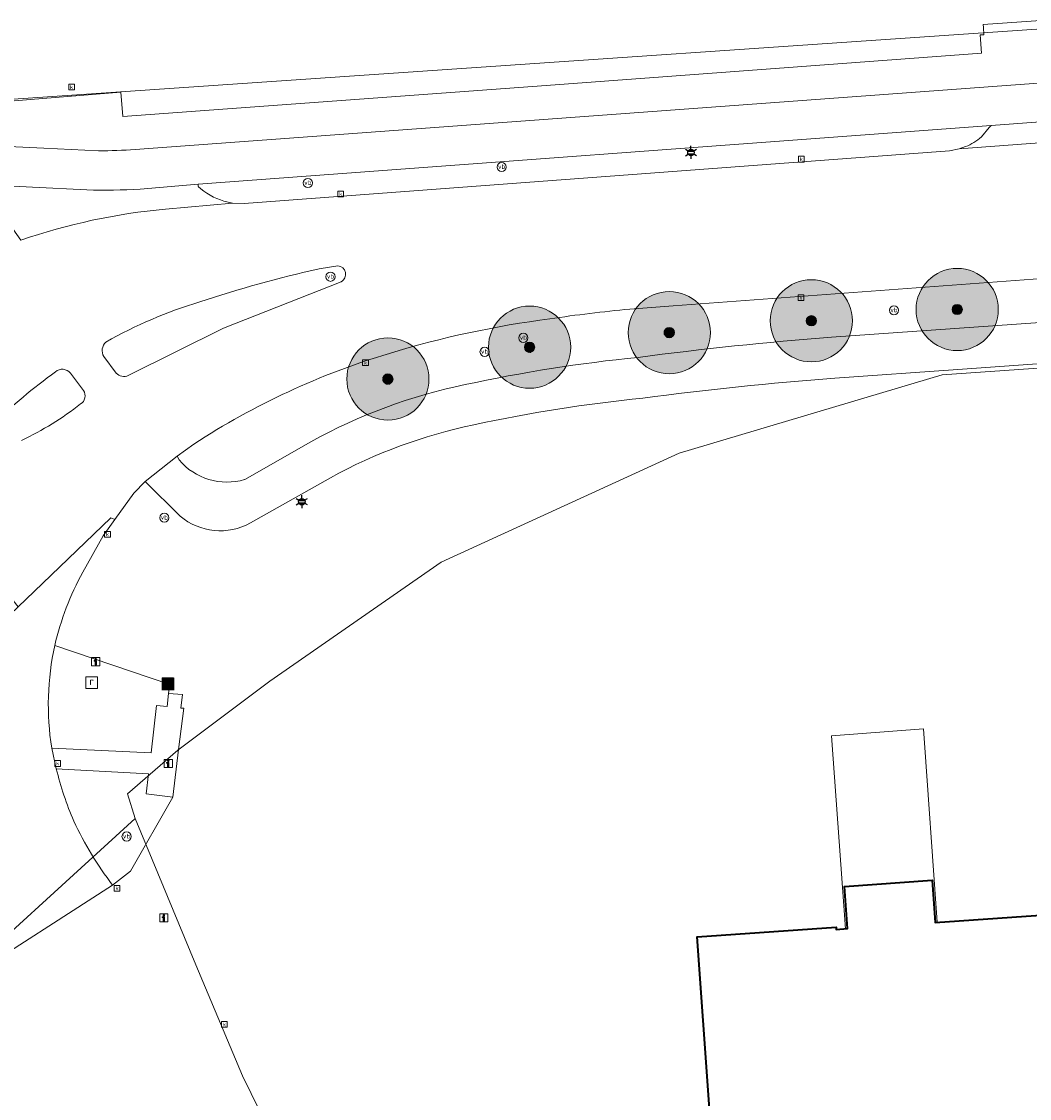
# Model space of a CAD drawing. Header units: millimetres. Extents: x 162876 to 168130, y 402614 to 405602.
# Tile 8 of 256: x 164157 to 164206, y 403001 to 403053. Entities that reach past the tile are written whole.
import ezdxf
from ezdxf.enums import TextEntityAlignment as Align

# ---------------------------------------------------------------- set-up
doc = ezdxf.new("R2010")
doc.units = ezdxf.units.MM
for name, color, linetype, lineweight in [('X-CA190022.004-UO-BGT_Ondergrond$0$GE_314_WGDRijbaanLokaleweg_Vlak_GEM', 253, 'Continuous', 9), ('X-CA190022.004-UO-BGT_Ondergrond$0$GE_316_WGDFietspad_Vlak_GEM', 253, 'Continuous', 9), ('X-CA190022.004-UO-BGT_Ondergrond$0$GE_317_WGDVoetpad_Vlak_GEM', 253, 'Continuous', 9), ('X-CA190022.004-UO-BGT_Ondergrond$0$GE_322_WGDInrit_Vlak_GEM', 253, 'Continuous', 9), ('X-CA190022.004-UO-BGT_Ondergrond$0$GE_353_OWGVerkeerseiland_openverharding_GEM', 253, 'Continuous', 9), ('X-CA190022.004-UO-BGT_Ondergrond$0$GE_367_OWGBerm_groenvoorziening_grasenk_GEM', 253, 'Continuous', 9), ('X-CA190022.004-UO-BGT_Ondergrond$0$GE_401_OTDErf_Vlak_GEM', 253, 'Continuous', 9), ('X-CA190022.004-UO-BGT_Ondergrond$0$GE_477_BTDGroenvoorziening_Vlak_GEM', 253, 'Continuous', 9), ('X-CA190022.004-UO-BGT_Ondergrond$0$GE_491_VGOHaag_Inrichtend_Vlak_GEM', 253, 'Continuous', 9), ('X-CA190022.004-UO-BGT_Ondergrond$0$GE_601_PNDgrondvlakpand_Vlak_MV_GEM', 34, 'Continuous', 35), ('X-CA190022.004-UO-BGT_Ondergrond$0$GE_632_GBILuifel_Inrichtend_Vlak_GEM', 253, 'Continuous', 9), ('X-CA190022.004-UO-BGT_Ondergrond$0$GE_811_BRDInformatiebord_Punt_GEM', 253, 'Continuous', 9), ('X-CA190022.004-UO-BGT_Ondergrond$0$GE_814_BRDVerkeersbord_Punt_GEM', 7, 'Continuous', 25), ('X-CA190022.004-UO-BGT_Ondergrond$0$GE_861_PALLichtmast_Punt_GEM', 202, 'Continuous', 25), ('X-CA190022.004-UO-BGT_Ondergrond$0$GE_885_PutInspectieofRioolput_Punt_GEM', 253, 'Continuous', 9), ('X-CA190022.004-UO-BGT_Ondergrond$0$GE_886_PutKolk_Punt_GEM', 253, 'Continuous', 9), ('X-CA190022.004-UO-BGT_Ondergrond$0$GE_891_SNSCamera_Punt_GEM', 253, 'Continuous', 9), ('X-CA190022.004-UO-BGT_Ondergrond$0$N-WE-IE-MEUBILAIR_WEGMEUBILAIR_VERKEERSBORD-S', 253, 'Continuous', 9), ('X-CA190022.004-UO-BGT_Ondergrond$0$N-WE-RI-PUT_INSPECTIE-S', 253, 'Continuous', 9), ('X-CA190022.004-UO-KAD_Percelen$0$B-WE-KG-GRENS_PERCEEL-GV', 150, 'Continuous', 9)]:
    doc.layers.add(name, color=color, linetype=linetype, lineweight=lineweight)
doc.layers.add('X-CA190022.004-UO-DWM_Beplanting_v0.1$0$B-WE-GR-BOOM-S AFKOMSTIG UIT BOMENBESTAND GEMEENTE', color=252, linetype='Continuous')
doc.styles.add('X-CA190022.004-UO-BGT_Ondergrond$0$NLCS-ISO', font='NLCS-ISO.ttf')

# ---------------------------------------------------------------- blocks, each defined once
blk = doc.blocks.new('X-CA190022.004-UO-BGT_Ondergrond$0$SRI-KOLK-SO')
at = {"color": 0, "linetype": 'ByBlock', "lineweight": 18}
blk.add_lwpolyline([(-1.125, -1.125), (1.125, -1.125), (1.125, 1.125), (-1.125, 1.125)], close=True, dxfattribs=at)
at = {"color": 0, "linetype": 'ByBlock', "lineweight": 18, "style": 'X-CA190022.004-UO-BGT_Ondergrond$0$NLCS-ISO'}
blk.add_text('k', height=1.5, dxfattribs=at).set_placement((0, 0), align=Align.MIDDLE_CENTER)
blk = doc.blocks.new('X-CA190022.004-UO-BGT_Ondergrond$0$IMGEOKolk')
at = {"xscale": 5, "yscale": 5, "zscale": 5}
blk.add_blockref('X-CA190022.004-UO-BGT_Ondergrond$0$SRI-KOLK-SO', (0, 0), dxfattribs=at)
blk = doc.blocks.new('X-CA190022.004-UO-BGT_Ondergrond$0$SIE-WEG_PAAL_VERKEERSBORD-SO')
at = {"linetype": 'ByBlock', "lineweight": 18}
blk.add_circle((0, 0), 1.5, dxfattribs=at)
at = {"linetype": 'ByBlock', "lineweight": 18, "style": 'X-CA190022.004-UO-BGT_Ondergrond$0$NLCS-ISO'}
blk.add_text('vb', height=1.5, dxfattribs=at).set_placement((0, 0.13), align=Align.MIDDLE_CENTER)
blk = doc.blocks.new('X-CA190022.004-UO-BGT_Ondergrond$0$IMGEOVerkeersbord')
at = {"xscale": 5, "yscale": 5, "zscale": 5}
blk.add_blockref('X-CA190022.004-UO-BGT_Ondergrond$0$SIE-WEG_PAAL_VERKEERSBORD-SO', (0, 0), dxfattribs=at)
blk = doc.blocks.new('X-CA190022.004-UO-BGT_Ondergrond$0$SRI-PUT_INSPECTIEPUT_RIOOLPUT-SO')
at = {"color": 0, "linetype": 'ByBlock', "lineweight": 18}
blk.add_lwpolyline([(-1.12, -1.12), (1.12, -1.12), (1.12, 1.12), (-1.12, 1.12)], close=True, dxfattribs=at)
at = {"color": 0, "linetype": 'ByBlock', "lineweight": 18, "style": 'X-CA190022.004-UO-BGT_Ondergrond$0$NLCS-ISO'}
blk.add_text('r', height=1.5, dxfattribs=at).set_placement((0, 0.28), align=Align.MIDDLE_CENTER)
blk = doc.blocks.new('X-CA190022.004-UO-BGT_Ondergrond$0$IMGEOInspectierioolput')
at = {"layer": 'X-CA190022.004-UO-BGT_Ondergrond$0$N-WE-RI-PUT_INSPECTIE-S', "xscale": 10, "yscale": 10, "zscale": 10}
blk.add_blockref('X-CA190022.004-UO-BGT_Ondergrond$0$SRI-PUT_INSPECTIEPUT_RIOOLPUT-SO', (0, 0), dxfattribs=at)
blk = doc.blocks.new('X-CA190022.004-UO-BGT_Ondergrond$0$N-SIE-WEG_LICHTMAST-SO')
h = blk.add_hatch(color=256)
h.paths.add_polyline_path([(1.16, 0.5, 0.658505), (-1.16, 0.5)])
h.paths.add_polyline_path([(-1.16, -0.5, 0.658505), (1.16, -0.5)])
at = {"flags": 128}
for points in [[(-2.19, 1.27), (-1.1, 0.63)], [(-1.16, 0.5), (1.16, 0.5)], [(0, 1.27), (0, 2.53)], [(1.1, 0.63), (2.19, 1.27)], [(-2.19, -1.27), (-1.1, -0.63)], [(-1.16, -0.5), (1.16, -0.5)], [(0, -1.27), (0, -2.53)], [(2.19, -1.27), (1.1, -0.63)]]:
    blk.add_lwpolyline(points, dxfattribs=at)
at = {"ltscale": 0.5}
blk.add_circle((0, 0), 1.27, dxfattribs=at)
at = {"style": 'X-CA190022.004-UO-BGT_Ondergrond$0$NLCS-ISO'}
blk.add_attdef('TYPE', text='', height=1.8, dxfattribs=at).set_placement((0, 2.53), align=Align.BOTTOM_CENTER)
blk = doc.blocks.new('X-CA190022.004-UO-BGT_Ondergrond$0$IMGEOLichtmastpaal')
at = {"xscale": 5, "yscale": 5, "zscale": 5}
blk.add_blockref('X-CA190022.004-UO-BGT_Ondergrond$0$N-SIE-WEG_LICHTMAST-SO', (0, 6.4), dxfattribs=at)
blk = doc.blocks.new('*U21')
at = {"layer": 'X-CA190022.004-UO-BGT_Ondergrond$0$GE_891_SNSCamera_Punt_GEM'}
h = blk.add_hatch(color=194, dxfattribs=at)
edge = h.paths.add_edge_path()
edge.add_spline(control_points=[(-15.8, -13.5), (-15.8, -15.3), (-13.5, -15.8)], knot_values=[0, 0, 0, 1, 1, 1], degree=2, periodic=0)
edge.add_line((-13.5, -15.8), (13.5, -15.8))
edge.add_spline(control_points=[(13.5, -15.8), (15.3, -15.8), (15.8, -13.5)], knot_values=[0, 0, 0, 1, 1, 1], degree=2, periodic=0)
edge.add_line((15.8, -13.5), (15.8, 13.5))
edge.add_spline(control_points=[(15.8, 13.5), (15.8, 15.3), (13.5, 15.8)], knot_values=[0, 0, 0, 1, 1, 1], degree=2, periodic=0)
edge.add_line((13.5, 15.8), (-13.5, 15.8))
edge.add_spline(control_points=[(-13.5, 15.8), (-15.3, 15.8), (-15.8, 13.5)], knot_values=[0, 0, 0, 1, 1, 1], degree=2, periodic=0)
edge.add_line((-15.8, 13.5), (-15.8, -13.5))
blk = doc.blocks.new('X-CA190022.004-UO-BGT_Ondergrond$0$IMGEOSensorcamera')
at = {"layer": 'X-CA190022.004-UO-BGT_Ondergrond$0$GE_891_SNSCamera_Punt_GEM'}
h = blk.add_hatch(color=0, dxfattribs=at)
edge = h.paths.add_edge_path()
edge.add_spline(control_points=[(8.7, -6.6), (11.9, 0.1), (11.9, 0.3)], knot_values=[0, 0, 0, 1, 1, 1], degree=2, periodic=0)
edge.add_line((11.9, 0.3), (-8.7, 9.9))
edge.add_spline(control_points=[(-8.7, 9.9), (-11.7, 3.6), (-11.9, 2.9)], knot_values=[0, 0, 0, 1, 1, 1], degree=2, periodic=0)
edge.add_spline(control_points=[(-11.9, 2.9), (-8, 1.4), (-7.7, 0.9)], knot_values=[0, 0, 0, 1, 1, 1], degree=2, periodic=0)
edge.add_line((-7.7, 0.9), (-7.7, -9.9))
edge.add_line((-7.7, -9.9), (-5, -9.9))
edge.add_line((-5, -9.9), (-5, -0.5))
edge.add_spline(control_points=[(-5, -0.5), (-5, -0.3), (-4.8, -0.3)], knot_values=[0, 0, 0, 1, 1, 1], degree=2, periodic=0)
edge.add_line((-4.8, -0.3), (8.7, -6.6))
at = {"layer": 'X-CA190022.004-UO-BGT_Ondergrond$0$GE_891_SNSCamera_Punt_GEM', "color": 0}
blk.add_blockref('*U21', (0, 0), dxfattribs=at)
blk = doc.blocks.new('X-CA190022.004-UO-BGT_Ondergrond$0$SIE-WEG_VERKEERSBORD_INFORMATIE-SO')
at = {"linetype": 'ByBlock', "lineweight": 18}
h = blk.add_hatch(color=0, dxfattribs=at)
h.dxf.hatch_style = 1
h.paths.add_polyline_path([(0.32, 0.49), (-0.82, 0.49), (-0.82, 0.19), (-0.32, 0.19), (-0.32, -1.62), (0.32, -1.62)])
h = blk.add_hatch(color=0, dxfattribs=at)
h.dxf.hatch_style = 1
edge = h.paths.add_edge_path()
edge.add_arc((0, 1.25), 0.373, 0, 360)
at = {"color": 0, "linetype": 'ByBlock', "lineweight": 18}
for points in [[(-2, -2), (2, -2), (2, 2), (-2, 2)], [(0.32, 0.49), (-0.82, 0.49), (-0.82, 0.19), (-0.32, 0.19), (-0.32, -1.62), (0.32, -1.62)]]:
    blk.add_lwpolyline(points, close=True, dxfattribs=at)
blk.add_circle((0, 1.25), 0.373, dxfattribs=at)
blk = doc.blocks.new('X-CA190022.004-UO-BGT_Ondergrond$0$IMGEOInformatiebord')
at = {"layer": 'X-CA190022.004-UO-BGT_Ondergrond$0$N-WE-IE-MEUBILAIR_WEGMEUBILAIR_VERKEERSBORD-S', "xscale": 5, "yscale": 5, "zscale": 5}
blk.add_blockref('X-CA190022.004-UO-BGT_Ondergrond$0$SIE-WEG_VERKEERSBORD_INFORMATIE-SO', (0, 0), dxfattribs=at)
blk = doc.blocks.new('X-CA190022.004-UO-DWM_Beplanting_v0.1$0$SGR-BOOM_01-SO')
at = {"linetype": 'ByBlock', "lineweight": 18}
h = blk.add_hatch(color=0, dxfattribs=at)
h.dxf.hatch_style = 1
edge = h.paths.add_edge_path()
edge.add_arc((0, 0), 0.25, 0, 360)
at = {"color": 0, "linetype": 'ByBlock', "lineweight": 18}
for radius in [2, 0.25]:
    blk.add_circle((0, 0), radius, dxfattribs=at)
blk = doc.blocks.new('X-CA190022.004-UO-DWM_Beplanting_v0.1$0$IMGEOBoom')
at = {"transparency": 33554457}
h = blk.add_hatch(color=256, dxfattribs=at)
h.dxf.hatch_style = 1
edge = h.paths.add_edge_path()
edge.add_arc((0, 0), 100, 0, 360)
edge = h.paths.add_edge_path(flags=17)
edge.add_arc((0, 0), 12.5, 0, 360)
h = blk.add_hatch()
h.set_pattern_fill('ANGLE', color=256)
h.set_pattern_definition([(0, (0, 0), (0, 6.985), [5.08, -1.905]), (90, (0, 0), (-6.985, 4e-16), [5.08, -1.905])])
edge = h.paths.add_edge_path(flags=17)
edge.add_arc((0, 0), 12.5, 0, 360)
at = {"xscale": 50, "yscale": 50, "zscale": 50}
blk.add_blockref('X-CA190022.004-UO-DWM_Beplanting_v0.1$0$SGR-BOOM_01-SO', (0, 0), dxfattribs=at)

msp = doc.modelspace()

# ---------------------------------------------------------------- linework, layer by layer
at = {"layer": 'X-CA190022.004-UO-BGT_Ondergrond$0$GE_314_WGDRijbaanLokaleweg_Vlak_GEM', "flags": 128}
for points in [[(164409.906, 403055.301), (164409.338, 403055.315), (164375.508, 403052.852), (164374.94, 403052.738), (164360.031, 403051.687), (164359.526, 403051.706), (164304.29, 403047.638), (164302.01, 403047.47), (164277.487, 403045.664), (164275.307, 403045.526), (164275.228, 403045.441), (164257.366, 403044.136), (164257.306, 403044.201), (164242.823, 403043.105), (164242.804, 403043.104), (164214.544, 403041.049), (164188.71, 403039.124), (164186.607, 403038.967)], [(164164.009, 403043.836), (164167.266, 403044.133), (164167.845, 403044.119), (164202.151, 403046.676), (164202.63, 403046.767), (164222.616, 403048.257), (164223.074, 403048.236), (164229.5, 403048.703), (164229.993, 403048.79), (164246.109, 403049.976), (164246.618, 403049.948), (164267.497, 403051.491), (164268.035, 403051.595), (164289.561, 403053.191)], [(164171.491, 403040.931), (164172.399, 403041.084)], [(164172.56, 403040.306), (164166.833, 403038.05), (164162.2, 403035.731)], [(164165.393, 403032.404), (164164.573, 403031.81), (164163.015, 403030.582), (164162.469, 403030.017), (164161.539, 403028.724), (164161.344, 403028.816), (164157.624, 403025.233), (164156.849, 403024.486), (164146.871, 403037.084), (164148.288, 403038.179)], [(164161.616, 403035.857), (164161.007, 403036.664)], [(164159.381, 403035.854), (164160.021, 403035.008)]]:
    msp.add_lwpolyline(points, dxfattribs=at)
at = {"layer": 'X-CA190022.004-UO-BGT_Ondergrond$0$GE_314_WGDRijbaanLokaleweg_Vlak_GEM', "extrusion": (0, 0, -1)}
for centre, radius, start, end in [((-164166.766, 403013.771), 30.191, 71.0567, 84.7605), ((-164184.999, 402980.616), 61.809, 71.7852, 77.37617), ((-164172.356, 403040.67), 0.417, 95.8738, 240.7426), ((-164172.439, 403017.278), 23.063, 60.5754, 72.9548), ((-164161.488, 403036.952), 0.561, 329.0581, 47.4763), ((-164177.38, 403010.48), 31.59, 46.3593, 53.6536), ((-164158.985, 403035.533), 0.51, 50.0925, 140.9677), ((-164161.995, 403036.198), 0.51, 246.2896, 318.0606), ((-164159.628, 403034.749), 0.471, 146.5918, 237.3351), ((-164150.28, 403046.692), 15.635, 232.1136, 244.5226)]:
    msp.add_arc(centre, radius, start, end, dxfattribs=at)
at = {"layer": 'X-CA190022.004-UO-BGT_Ondergrond$0$GE_314_WGDRijbaanLokaleweg_Vlak_GEM'}
for centre, radius, start, end in [((164188.902, 402990.756), 48.14, 97.3851, 106.9056), ((164192.427, 402974.535), 64.694, 95.16175, 98.63521), ((164185.405, 403001.715), 36.638, 106.6579, 123.1085)]:
    msp.add_arc(centre, radius, start, end, dxfattribs=at)
at = {"layer": 'X-CA190022.004-UO-BGT_Ondergrond$0$GE_316_WGDFietspad_Vlak_GEM', "flags": 128}
for points in [[(164162.533, 403046.74), (164266.976, 403054.434), (164293.201, 403056.264), (164414.124, 403065.158), (164428.793, 403066.838), (164432.653, 403067.19), (164499.277, 403071.806), (164502.501, 403071.87), (164504.637, 403071.912)], [(164196.42, 403037.605), (164217.429, 403039.082), (164217.458, 403038.998), (164219.407, 403039.14), (164239.082, 403040.576), (164240.69, 403040.693), (164240.721, 403040.802), (164259.59, 403042.138), (164259.597, 403042.228), (164273.286, 403043.205), (164273.293, 403043.019), (164277.651, 403043.33), (164277.661, 403043.425), (164302.171, 403045.207), (164304.438, 403045.372), (164362.449, 403049.446), (164372.934, 403050.214), (164412.461, 403053.099), (164417.909, 403053.5), (164500.495, 403059.542)], [(164220.894, 403049.16), (164204.183, 403047.909), (164165.597, 403045.047), (164162.778, 403044.801)], [(164151.152, 403047.135), (164151.92, 403047.098), (164158.084, 403046.801), (164160.753, 403046.672)], [(164160.188, 403044.769), (164157.54, 403044.907), (164155.665, 403045.005), (164155.515, 403044.374), (164156.965, 403042.327)], [(164304.536, 403043.455), (164293.046, 403042.645), (164293.022, 403042.643), (164242.679, 403039.011), (164242.316, 403038.985), (164241.764, 403038.945), (164241.754, 403038.845), (164237.126, 403038.518), (164226.317, 403037.755), (164226.311, 403037.829), (164221.426, 403037.484), (164219.645, 403037.358), (164214.837, 403037.018), (164214.842, 403036.908), (164202.558, 403036.036), (164196.576, 403035.611)], [(164167.863, 403030.676), (164171.077, 403032.518)], [(164164.727, 403028.895), (164163.015, 403030.582), (164164.573, 403031.81), (164164.669, 403031.633)], [(164172.034, 403030.762), (164168.141, 403028.562)]]:
    msp.add_lwpolyline(points, dxfattribs=at)
at = {"layer": 'X-CA190022.004-UO-BGT_Ondergrond$0$GE_316_WGDFietspad_Vlak_GEM'}
for centre, radius, start, end in [((164160.636, 403073.073), 26.401, 270.2545, 274.121), ((164210.024, 402861.796), 174.335, 94.42428, 97.51266), ((164194.409, 402962.344), 72.645, 95.67046, 102.24045), ((164184.127, 403008.753), 25.112, 101.764, 118.787), ((164166.994, 403033.585), 3.036, 220.0178, 286.6232)]:
    msp.add_arc(centre, radius, start, end, dxfattribs=at)
at = {"layer": 'X-CA190022.004-UO-BGT_Ondergrond$0$GE_316_WGDFietspad_Vlak_GEM', "extrusion": (0, 0, -1)}
for centre, radius, start, end in [((-164160.99, 403084.71), 39.949, 267.4343, 271.1499), ((-164210.07, 402861.4), 176.733, 82.50021, 85.57046), ((-164194.351, 402962.721), 74.264, 77.74785, 84.32089), ((-164184.134, 403008.734), 27.132, 61.2346, 78.2125), ((-164166.675, 403031.198), 3.017, 240.9215, 310.2205)]:
    msp.add_arc(centre, radius, start, end, dxfattribs=at)
at = {"layer": 'X-CA190022.004-UO-BGT_Ondergrond$0$GE_317_WGDVoetpad_Vlak_GEM', "flags": 128}
for points in [[(164145.784, 403048.42), (164147.26, 403048.53), (164154.154, 403049.043), (164156.048, 403049.056), (164161.836, 403049.535), (164161.936, 403048.352), (164182.534, 403049.853), (164203.719, 403051.436), (164203.65, 403052.317), (164203.834, 403052.319), (164203.808, 403052.675), (164203.797, 403052.823), (164221.301, 403054.053), (164221.37, 403052.77), (164231.098, 403053.447), (164231.06, 403054.611), (164246.169, 403055.678), (164246.248, 403054.581), (164268.418, 403056.184)], [(164293.201, 403056.264), (164266.976, 403054.434), (164162.533, 403046.74)], [(164160.753, 403046.672), (164158.084, 403046.801), (164151.92, 403047.098), (164151.152, 403047.135)], [(164164.153, 403020.261), (164164.832, 403020.209), (164164.755, 403019.549), (164164.9, 403019.546), (164164.651, 403017.53), (164164.366, 403015.22), (164163.069, 403015.377), (164163.182, 403016.346), (164158.698, 403016.598), (164158.473, 403017.603), (164163.313, 403017.37), (164163.574, 403019.68), (164164.095, 403019.625), (164164.153, 403020.261)]]:
    msp.add_lwpolyline(points, dxfattribs=at)
at = {"layer": 'X-CA190022.004-UO-BGT_Ondergrond$0$GE_317_WGDVoetpad_Vlak_GEM', "extrusion": (0, 0, -1)}
msp.add_arc((-164160.636, 403073.073), 26.401, 265.879, 269.7455, dxfattribs=at)
at = {"layer": 'X-CA190022.004-UO-BGT_Ondergrond$0$GE_322_WGDInrit_Vlak_GEM', "flags": 128}
for points in [[(164203.712, 403047.358), (164204.095, 403047.806), (164204.183, 403047.909), (164220.894, 403049.16), (164220.963, 403049.059)], [(164222.616, 403048.257), (164202.63, 403046.767), (164202.937, 403046.881)], [(164156.965, 403042.327), (164155.515, 403044.374), (164155.665, 403045.005), (164157.54, 403044.907), (164160.188, 403044.769)], [(164162.778, 403044.801), (164165.597, 403045.047), (164165.597, 403044.947)], [(164166.855, 403044.229), (164167.266, 403044.133), (164164.009, 403043.836)], [(164156.437, 403024.09), (164156.849, 403024.486), (164157.624, 403025.233), (164161.344, 403028.816), (164161.539, 403028.724), (164160.97, 403027.934), (164159.982, 403026.17)], [(164158.473, 403017.603), (164158.698, 403016.598)], [(164161.435, 403010.93), (164154.267, 403006.324), (164153.746, 403007.099)]]:
    msp.add_lwpolyline(points, dxfattribs=at)
at = {"layer": 'X-CA190022.004-UO-BGT_Ondergrond$0$GE_322_WGDInrit_Vlak_GEM'}
for centre, radius, start, end in [((164202.094, 403049.119), 2.392, 290.6443, 312.5789), ((164160.99, 403084.71), 39.949, 268.8501, 272.5657), ((164167.717, 403047.201), 3.095, 226.7497, 253.8194), ((164166.766, 403013.771), 30.191, 95.2395, 108.9433), ((164172.736, 403019.275), 14.498, 151.6044, 166.7428), ((164171.744, 403019.703), 13.436, 167.5478, 188.9906), ((164174.359, 403020.418), 16.12, 193.7059, 203.2852), ((164175.416, 403021.508), 17.532, 205.1943, 217.1112)]:
    msp.add_arc(centre, radius, start, end, dxfattribs=at)
at = {"layer": 'X-CA190022.004-UO-BGT_Ondergrond$0$GE_353_OWGVerkeerseiland_openverharding_GEM', "flags": 128}
for points in [[(164171.491, 403040.931), (164172.399, 403041.084)], [(164172.56, 403040.306), (164166.833, 403038.05), (164162.2, 403035.731)], [(164161.616, 403035.857), (164161.007, 403036.664)], [(164159.381, 403035.854), (164160.021, 403035.008)]]:
    msp.add_lwpolyline(points, dxfattribs=at)
at = {"layer": 'X-CA190022.004-UO-BGT_Ondergrond$0$GE_353_OWGVerkeerseiland_openverharding_GEM', "extrusion": (0, 0, -1)}
for centre, radius, start, end in [((-164184.999, 402980.616), 61.809, 71.7852, 77.37617), ((-164172.356, 403040.67), 0.417, 95.8738, 240.7426), ((-164172.439, 403017.278), 23.063, 60.5754, 72.9548), ((-164161.488, 403036.952), 0.561, 329.0581, 47.4763), ((-164177.38, 403010.48), 31.59, 46.3593, 53.6536), ((-164158.985, 403035.533), 0.51, 50.0925, 140.9677), ((-164161.995, 403036.198), 0.51, 246.2896, 318.0606), ((-164159.628, 403034.749), 0.471, 146.5918, 237.3351), ((-164150.28, 403046.692), 15.635, 232.1136, 244.5226)]:
    msp.add_arc(centre, radius, start, end, dxfattribs=at)
at = {"layer": 'X-CA190022.004-UO-BGT_Ondergrond$0$GE_367_OWGBerm_groenvoorziening_grasenk_GEM', "flags": 128}
for points in [[(164158.624, 403022.6), (164164.214, 403020.702), (164164.153, 403020.261)], [(164164.153, 403020.261), (164164.095, 403019.625), (164163.574, 403019.68), (164163.313, 403017.37), (164158.473, 403017.603)], [(164158.698, 403016.598), (164163.182, 403016.346), (164163.069, 403015.377), (164164.366, 403015.22)], [(164164.366, 403015.22), (164162.314, 403011.611), (164161.435, 403010.93)]]:
    msp.add_lwpolyline(points, dxfattribs=at)
at = {"layer": 'X-CA190022.004-UO-BGT_Ondergrond$0$GE_367_OWGBerm_groenvoorziening_grasenk_GEM', "extrusion": (0, 0, -1)}
for centre, radius, start, end in [((-164171.744, 403019.703), 13.436, 351.0094, 12.4522), ((-164174.359, 403020.418), 16.12, 336.7148, 346.2941), ((-164175.416, 403021.508), 17.532, 322.8888, 334.8057)]:
    msp.add_arc(centre, radius, start, end, dxfattribs=at)
at = {"layer": 'X-CA190022.004-UO-BGT_Ondergrond$0$GE_401_OTDErf_Vlak_GEM', "flags": 128}
for points in [[(164231.098, 403053.447), (164221.37, 403052.77), (164221.301, 403054.053), (164203.797, 403052.823), (164203.808, 403052.675), (164203.834, 403052.319), (164203.65, 403052.317), (164203.719, 403051.436), (164182.534, 403049.853), (164161.936, 403048.352), (164161.836, 403049.535), (164156.048, 403049.056), (164154.154, 403049.043), (164147.26, 403048.53), (164146.687, 403052.645), (164146.311, 403062.424)], [(164196.576, 403035.611), (164202.558, 403036.036), (164214.842, 403036.908), (164214.837, 403037.018), (164219.645, 403037.358), (164221.426, 403037.484), (164226.311, 403037.829), (164226.317, 403037.755), (164237.126, 403038.518), (164241.754, 403038.845), (164241.764, 403038.945), (164242.316, 403038.985), (164242.679, 403039.011), (164242.757, 403037.939)], [(164168.141, 403028.562), (164172.034, 403030.762)], [(164159.982, 403026.17), (164160.97, 403027.934), (164161.539, 403028.724), (164162.469, 403030.017), (164163.015, 403030.582), (164164.727, 403028.895)], [(164156.156, 402997.472), (164155.976, 402998.149), (164153.977, 403005.651), (164153.777, 403006.11), (164154.267, 403006.324), (164161.435, 403010.93), (164162.314, 403011.611), (164164.366, 403015.22), (164164.651, 403017.53), (164164.9, 403019.546), (164164.755, 403019.549), (164164.832, 403020.209), (164164.153, 403020.261), (164164.214, 403020.702), (164158.624, 403022.6)], [(164224.447, 402996.761), (164223.96, 402996.751), (164223.952, 402996.864), (164220.31, 402996.6), (164220.79, 402989.96), (164191.36, 402987.82), (164189.88, 403008.42), (164196.64, 403008.89), (164196.65, 403008.78), (164197.199, 403008.818), (164197.055, 403010.873), (164201.315, 403011.171), (164201.458, 403009.116), (164219.42, 403010.37), (164219.76, 403005.52), (164223.349, 403005.769), (164223.338, 403005.928), (164223.844, 403005.948), (164224.447, 402996.761)]]:
    msp.add_lwpolyline(points, dxfattribs=at)
at = {"layer": 'X-CA190022.004-UO-BGT_Ondergrond$0$GE_401_OTDErf_Vlak_GEM', "extrusion": (0, 0, -1)}
for centre, radius, start, end in [((-164210.024, 402861.796), 174.335, 82.48734, 85.57572), ((-164194.409, 402962.344), 72.645, 77.75955, 84.32954), ((-164184.127, 403008.753), 25.112, 61.213, 78.236), ((-164172.736, 403019.275), 14.498, 13.2572, 28.3956)]:
    msp.add_arc(centre, radius, start, end, dxfattribs=at)
at = {"layer": 'X-CA190022.004-UO-BGT_Ondergrond$0$GE_401_OTDErf_Vlak_GEM'}
msp.add_arc((164166.675, 403031.198), 3.017, 229.7795, 299.0785, dxfattribs=at)
at = {"layer": 'X-CA190022.004-UO-BGT_Ondergrond$0$GE_477_BTDGroenvoorziening_Vlak_GEM', "flags": 128}
for points in [[(164165.597, 403044.947), (164165.597, 403045.047), (164204.183, 403047.909), (164204.095, 403047.806), (164203.712, 403047.358)], [(164202.937, 403046.881), (164202.63, 403046.767), (164202.151, 403046.676)], [(164202.151, 403046.676), (164167.845, 403044.119), (164167.266, 403044.133), (164166.855, 403044.229)], [(164186.607, 403038.967), (164188.71, 403039.124), (164214.544, 403041.049), (164215.636, 403040.934)], [(164219.407, 403039.14), (164217.458, 403038.998), (164217.429, 403039.082), (164196.42, 403037.605)], [(164164.669, 403031.633), (164164.573, 403031.81), (164165.393, 403032.404)], [(164171.077, 403032.518), (164167.863, 403030.676)]]:
    msp.add_lwpolyline(points, dxfattribs=at)
at = {"layer": 'X-CA190022.004-UO-BGT_Ondergrond$0$GE_477_BTDGroenvoorziening_Vlak_GEM', "extrusion": (0, 0, -1)}
for centre, radius, start, end in [((-164202.094, 403049.119), 2.392, 227.4211, 249.3557), ((-164167.717, 403047.201), 3.095, 286.1806, 313.2503), ((-164188.902, 402990.756), 48.14, 73.0944, 82.6149), ((-164192.427, 402974.535), 64.694, 81.36479, 84.83825), ((-164185.405, 403001.715), 36.638, 56.8915, 73.3421), ((-164166.994, 403033.585), 3.036, 253.3768, 319.9822)]:
    msp.add_arc(centre, radius, start, end, dxfattribs=at)
at = {"layer": 'X-CA190022.004-UO-BGT_Ondergrond$0$GE_477_BTDGroenvoorziening_Vlak_GEM'}
for centre, radius, start, end in [((164210.07, 402861.4), 176.733, 94.42954, 97.49979), ((164194.351, 402962.721), 74.264, 95.67911, 102.25215), ((164184.134, 403008.734), 27.132, 101.7875, 118.7654)]:
    msp.add_arc(centre, radius, start, end, dxfattribs=at)
at = {"layer": 'X-CA190022.004-UO-BGT_Ondergrond$0$GE_491_VGOHaag_Inrichtend_Vlak_GEM', "flags": 128}
for points in [[(164165.597, 403044.947), (164165.597, 403045.047), (164204.183, 403047.909), (164204.095, 403047.806), (164203.712, 403047.358)], [(164202.937, 403046.881), (164202.63, 403046.767)], [(164202.63, 403046.767), (164202.151, 403046.676), (164167.845, 403044.119), (164167.266, 403044.133), (164166.855, 403044.229)], [(164186.607, 403038.967), (164188.71, 403039.124), (164214.544, 403041.049), (164215.636, 403040.934)], [(164217.429, 403039.082), (164196.42, 403037.605)], [(164164.669, 403031.633), (164164.573, 403031.81), (164165.393, 403032.404)], [(164171.077, 403032.518), (164167.863, 403030.676)]]:
    msp.add_lwpolyline(points, dxfattribs=at)
at = {"layer": 'X-CA190022.004-UO-BGT_Ondergrond$0$GE_491_VGOHaag_Inrichtend_Vlak_GEM', "extrusion": (0, 0, -1)}
for centre, radius, start, end in [((-164202.094, 403049.119), 2.392, 227.4211, 249.3557), ((-164167.717, 403047.201), 3.095, 286.1806, 313.2503), ((-164188.902, 402990.756), 48.14, 73.0944, 82.6149), ((-164192.427, 402974.535), 64.694, 81.36479, 84.83825), ((-164185.405, 403001.715), 36.638, 56.8915, 73.3421), ((-164166.994, 403033.585), 3.036, 253.3768, 319.9822)]:
    msp.add_arc(centre, radius, start, end, dxfattribs=at)
at = {"layer": 'X-CA190022.004-UO-BGT_Ondergrond$0$GE_491_VGOHaag_Inrichtend_Vlak_GEM'}
for centre, radius, start, end in [((164210.07, 402861.4), 176.733, 94.42954, 97.49979), ((164194.351, 402962.721), 74.264, 95.67911, 102.25215), ((164184.134, 403008.734), 27.132, 101.7875, 118.7654)]:
    msp.add_arc(centre, radius, start, end, dxfattribs=at)
at = {"layer": 'X-CA190022.004-UO-BGT_Ondergrond$0$GE_601_PNDgrondvlakpand_Vlak_MV_GEM', "flags": 128}
msp.add_lwpolyline([(164223.349, 403005.769), (164223.338, 403005.928), (164223.844, 403005.948), (164224.447, 402996.761), (164223.96, 402996.751), (164223.952, 402996.864), (164220.31, 402996.6), (164220.79, 402989.96), (164191.36, 402987.82), (164189.88, 403008.42), (164196.64, 403008.89), (164196.65, 403008.78), (164197.199, 403008.818), (164197.055, 403010.873), (164201.315, 403011.171), (164201.458, 403009.116), (164219.42, 403010.37), (164219.76, 403005.52), (164223.349, 403005.769)], dxfattribs=at)
at = {"layer": 'X-CA190022.004-UO-BGT_Ondergrond$0$GE_632_GBILuifel_Inrichtend_Vlak_GEM', "flags": 128}
msp.add_lwpolyline([(164197.099, 403008.811), (164196.425, 403018.202), (164200.892, 403018.539), (164201.558, 403009.123), (164201.458, 403009.116), (164201.315, 403011.171), (164197.055, 403010.873), (164197.199, 403008.818), (164197.099, 403008.811)], dxfattribs=at)
at = {"layer": 'X-CA190022.004-UO-KAD_Percelen$0$B-WE-KG-GRENS_PERCEEL-GV', "flags": 128}
for points in [[(164146.625, 403058.007), (164147.819, 403048.593), (164230.349, 403054.259)], [(164230.349, 403054.259), (164147.819, 403048.593), (164148.151, 403045.746), (164150.201, 403041.774), (164139.521, 403036.51), (164135.182, 403044.724), (164134.316, 403051.585), (164134.111, 403053.209)], [(164308.493, 403042.908), (164235.154, 403038.085), (164201.809, 403035.777), (164188.997, 403031.962), (164177.424, 403026.658), (164169.081, 403020.866), (164164.603, 403017.496), (164162.154, 403015.382), (164162.54, 403014.177), (164165.479, 403007.061), (164167.763, 403001.649), (164171.12, 402994.807), (164174.967, 402987.04), (164177.342, 402982.101), (164180.826, 402976.33), (164189.018, 402962.239), (164194.707, 402954.998), (164202.518, 402947.302), (164218.106, 402931.816), (164240.959, 402910.27), (164317.207, 402918.61)], [(164152.568, 403005.093), (164162.54, 403014.177), (164162.154, 403015.382), (164164.603, 403017.496), (164169.081, 403020.866), (164177.424, 403026.658), (164188.997, 403031.962), (164201.809, 403035.777), (164235.154, 403038.085)], [(164218.106, 402931.816), (164202.518, 402947.302), (164194.707, 402954.998), (164189.018, 402962.239), (164180.826, 402976.33), (164177.342, 402982.101), (164174.967, 402987.04), (164171.12, 402994.807), (164167.763, 403001.649), (164165.479, 403007.061), (164162.54, 403014.177), (164152.568, 403005.093), (164155.569, 402999.02), (164158.409, 402992.287), (164162.13, 402985.419), (164166.787, 402977.542), (164171.022, 402970.912), (164173.929, 402966.843), (164179.389, 402959.925), (164184.516, 402953.262), (164190.474, 402946.615), (164203.978, 402933.22)]]:
    msp.add_lwpolyline(points, dxfattribs=at)

# ---------------------------------------------------------------- block references
at = {"layer": 'X-CA190022.004-UO-BGT_Ondergrond$0$GE_811_BRDInformatiebord_Punt_GEM', "xscale": 0.02, "yscale": 0.02, "zscale": 0.02}
for p in [(164160.615, 403021.812), (164164.144, 403016.854), (164163.928, 403009.339)]:
    msp.add_blockref('X-CA190022.004-UO-BGT_Ondergrond$0$IMGEOInformatiebord', p, dxfattribs=at)
at = {"layer": 'X-CA190022.004-UO-BGT_Ondergrond$0$GE_814_BRDVerkeersbord_Punt_GEM', "xscale": 0.03, "yscale": 0.03, "zscale": 0.02}
for p in [(164180.368, 403045.887), (164170.938, 403045.109), (164172.04, 403040.547), (164199.457, 403038.913), (164181.424, 403037.57), (164179.538, 403036.892), (164163.953, 403028.818), (164162.118, 403013.301)]:
    msp.add_blockref('X-CA190022.004-UO-BGT_Ondergrond$0$IMGEOVerkeersbord', p, dxfattribs=at)
at = {"layer": 'X-CA190022.004-UO-BGT_Ondergrond$0$GE_861_PALLichtmast_Punt_GEM', "xscale": 0.025, "yscale": 0.025, "zscale": 0.025}
for p in [(164189.58, 403046.436), (164170.64, 403029.437)]:
    msp.add_blockref('X-CA190022.004-UO-BGT_Ondergrond$0$IMGEOLichtmastpaal', p, dxfattribs=at)
at = {"layer": 'X-CA190022.004-UO-BGT_Ondergrond$0$GE_885_PutInspectieofRioolput_Punt_GEM', "xscale": 0.025, "yscale": 0.025, "zscale": 0.025}
msp.add_blockref('X-CA190022.004-UO-BGT_Ondergrond$0$IMGEOInspectierioolput', (164160.417, 403020.79), dxfattribs=at)
at = {"layer": 'X-CA190022.004-UO-BGT_Ondergrond$0$GE_886_PutKolk_Punt_GEM', "xscale": 0.025, "yscale": 0.025, "zscale": 0.025}
for p in [(164159.44, 403049.778), (164194.944, 403046.27), (164172.539, 403044.576), (164194.929, 403039.523), (164173.74, 403036.359), (164161.189, 403028.013), (164158.76, 403016.853), (164161.656, 403010.781), (164166.875, 403004.152)]:
    msp.add_blockref('X-CA190022.004-UO-BGT_Ondergrond$0$IMGEOKolk', p, dxfattribs=at)
at = {"layer": 'X-CA190022.004-UO-BGT_Ondergrond$0$GE_891_SNSCamera_Punt_GEM', "xscale": 0.02, "yscale": 0.02, "zscale": 0.02}
msp.add_blockref('X-CA190022.004-UO-BGT_Ondergrond$0$IMGEOSensorcamera', (164164.132, 403020.726), dxfattribs=at)
at = {"layer": 'X-CA190022.004-UO-DWM_Beplanting_v0.1$0$B-WE-GR-BOOM-S AFKOMSTIG UIT BOMENBESTAND GEMEENTE', "xscale": 0.02, "yscale": 0.02, "zscale": 0.02}
for p in [(164202.534, 403038.953), (164195.436, 403038.403), (164188.525, 403037.827), (164181.727, 403037.119), (164174.832, 403035.568)]:
    msp.add_blockref('X-CA190022.004-UO-DWM_Beplanting_v0.1$0$IMGEOBoom', p, dxfattribs=at)

doc.saveas('drawing.dxf')
